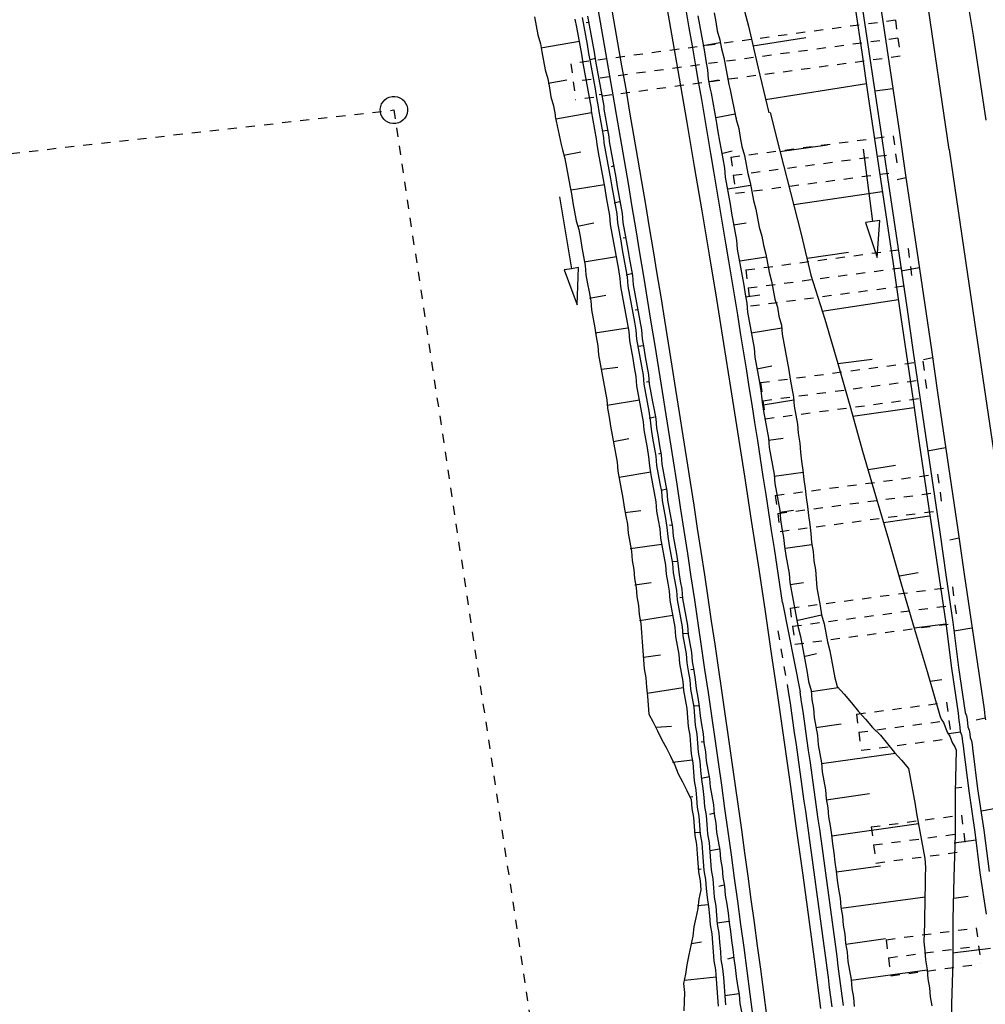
# Model space of a CAD drawing. Extents: x 447693 to 448165, y 439527 to 440695.
# Tile 63 of 88: x 447803 to 447856, y 440232 to 440287. Entities that reach past the tile are written whole.
import ezdxf

# ---------------------------------------------------------------- set-up
doc = ezdxf.new("R2010")
doc.units = 0
doc.header["$LTSCALE"] = 2
doc.header["$MEASUREMENT"] = 0
for name, pattern in [('ACAD_ISO03W100', [0.5, 0.25, -0.25]), ('ACAD_ISO05W100', [0.5, 0.25, -0.25]), ('AUSGEZOGEN', [0]), ('PUNKTX2', [0.5, 0.25, -0.25])]:
    doc.linetypes.add(name, pattern=pattern)
for name, color, linetype in [('DB-Gleisachse', 7, 'CONTINUOUS'), ('DB-GRABEN', 15, 'AUSGEZOGEN'), ('DB-HZV-Stützscheiben', 15, 'CONTINUOUS'), ('DB-Ingenieurbauwerke', 15, 'CONTINUOUS'), ('DB-Umverlegung_Wasserleitung', 15, 'CONTINUOUS'), ('DB-Wasserleitung_Bestand', 15, 'CONTINUOUS'), ('DB-Wegboeschungen', 15, 'CONTINUOUS'), ('DB-Wege', 15, 'CONTINUOUS')]:
    doc.layers.add(name, color=color, linetype=linetype)

msp = doc.modelspace()

# ---------------------------------------------------------------- linework, layer by layer
at = {"layer": 'DB-Gleisachse', "linetype": 'Continuous'}
for p, q in [((447855.098, 440287.971), (447855.492, 440285.652)), ((447855.492, 440285.652), (447855.836, 440283.327)), ((447855.836, 440283.327), (447856.18, 440281.002))]:
    msp.add_line(p, q, dxfattribs=at)
at = {"layer": 'DB-GRABEN', "linetype": 'Continuous'}
for p, q in [((447842.539, 440288.451), (447843.131, 440286.157)), ((447849.015, 440287.052), (447849.36, 440284.727)), ((447849.412, 440287.102), (447849.756, 440284.777)), ((447850.398, 440287.277), (447850.742, 440284.952)), ((447843.131, 440286.157), (447843.674, 440283.857)), ((447843.368, 440285.079), (447846.282, 440285.547)), ((447850.742, 440284.952), (447851.086, 440282.626)), ((447849.36, 440284.727), (447849.704, 440282.401)), ((447849.756, 440284.777), (447850.1, 440282.451)), ((447843.674, 440283.857), (447844.25, 440281.401)), ((447849.628, 440282.997), (447844.077, 440282.11)), ((447851.074, 440282.726), (447850.082, 440282.6)), ((447849.704, 440282.401), (447850.048, 440280.076)), ((447850.1, 440282.451), (447850.445, 440280.126)), ((447851.086, 440282.626), (447851.43, 440280.301)), ((447844.334, 440281.421), (447844.852, 440279.319)), ((447850.048, 440280.076), (447850.392, 440277.751)), ((447850.445, 440280.126), (447850.782, 440277.851)), ((447851.43, 440280.301), (447851.774, 440277.976)), ((447844.858, 440279.269), (447847.481, 440279.651)), ((447844.852, 440279.319), (447845.444, 440277.025)), ((447849.449, 440279.4), (447849.96, 440275.433)), ((447850.782, 440277.851), (447851.126, 440275.525)), ((447851.793, 440277.827), (447851.303, 440277.715)), ((447851.774, 440277.976), (447852.119, 440275.651)), ((447850.392, 440277.751), (447850.736, 440275.426)), ((447845.444, 440277.025), (447846.036, 440274.731)), ((447850.479, 440277.056), (447845.631, 440276.343)), ((447852.119, 440275.651), (447852.463, 440273.326)), ((447849.96, 440275.433), (447849.564, 440275.382)), ((447849.564, 440275.382), (447850.216, 440273.449)), ((447850.357, 440275.484), (447849.96, 440275.433)), ((447850.216, 440273.449), (447850.357, 440275.484)), ((447850.736, 440275.426), (447851.08, 440273.101)), ((447851.126, 440275.525), (447851.471, 440273.2)), ((447846.036, 440274.731), (447846.572, 440272.481)), ((447846.354, 440273.411), (447848.629, 440273.749)), ((447851.08, 440273.101), (447851.437, 440270.676)), ((447851.471, 440273.2), (447851.833, 440270.726)), ((447852.463, 440273.326), (447852.826, 440270.852)), ((447846.572, 440272.481), (447847.332, 440270.057)), ((447852.519, 440272.879), (447851.533, 440272.704)), ((447851.38, 440271.123), (447847.176, 440270.491)), ((447852.826, 440270.852), (447853.188, 440268.377)), ((447851.437, 440270.676), (447851.799, 440268.202)), ((447851.833, 440270.726), (447852.196, 440268.252)), ((447847.332, 440270.057), (447848.042, 440267.627)), ((447851.799, 440268.202), (447852.162, 440265.728)), ((447852.196, 440268.252), (447852.559, 440265.778)), ((447853.188, 440268.377), (447853.551, 440265.903)), ((447848.042, 440267.627), (447849.927, 440267.865)), ((447848.042, 440267.627), (447848.752, 440265.196)), ((447853.245, 440267.931), (447852.755, 440267.819)), ((447853.551, 440265.903), (447853.914, 440263.429)), ((447852.162, 440265.728), (447852.525, 440263.254)), ((447852.559, 440265.778), (447852.922, 440263.304)), ((447848.752, 440265.196), (447849.406, 440262.81)), ((447852.231, 440265.182), (447848.864, 440264.707)), ((447852.525, 440263.254), (447852.888, 440260.78)), ((447852.922, 440263.304), (447853.285, 440260.83)), ((447853.914, 440263.429), (447854.277, 440260.955)), ((447849.406, 440262.81), (447850.116, 440260.38)), ((447853.971, 440262.983), (447852.985, 440262.808)), ((447849.736, 440261.793), (447851.218, 440262.031)), ((447852.888, 440260.78), (447853.251, 440258.306)), ((447853.285, 440260.83), (447853.648, 440258.356)), ((447854.277, 440260.955), (447854.64, 440258.481)), ((447850.116, 440260.38), (447850.827, 440257.949)), ((447853.082, 440259.242), (447850.559, 440258.873)), ((447853.251, 440258.306), (447853.614, 440255.832)), ((447853.648, 440258.356), (447854.011, 440255.882)), ((447854.64, 440258.481), (447854.997, 440256.057)), ((447850.827, 440257.949), (447851.537, 440255.519)), ((447854.696, 440258.035), (447854.207, 440257.923)), ((447851.431, 440255.959), (447852.466, 440256.141)), ((447853.614, 440255.832), (447853.977, 440253.358)), ((447854.011, 440255.882), (447854.374, 440253.408)), ((447854.997, 440256.057), (447855.359, 440253.583)), ((447851.537, 440255.519), (447852.247, 440253.089)), ((447855.359, 440253.583), (447855.722, 440251.109)), ((447853.983, 440253.308), (447852.247, 440253.089)), ((447852.247, 440253.089), (447852.951, 440250.708)), ((447853.977, 440253.358), (447854.29, 440250.878)), ((447854.374, 440253.408), (447854.687, 440250.928)), ((447855.422, 440253.087), (447854.436, 440252.912)), ((447854.29, 440250.878), (447854.653, 440248.404)), ((447854.687, 440250.928), (447855.05, 440248.454)), ((447855.722, 440251.109), (447856.085, 440248.635)), ((447852.951, 440250.708), (447853.661, 440248.278)), ((447853.119, 440250.175), (447853.764, 440250.257)), ((447856.085, 440248.635), (447856.11, 440248.436)), ((447853.661, 440248.278), (447853.735, 440248.086)), ((447853.735, 440248.086), (447853.86, 440247.9)), ((447854.653, 440248.404), (447854.678, 440248.205)), ((447854.678, 440248.205), (447854.703, 440248.007)), ((447855.05, 440248.454), (447855.124, 440248.262)), ((447855.124, 440248.262), (447855.149, 440248.063)), ((447855.149, 440248.063), (447855.175, 440247.865)), ((447856.148, 440248.139), (447855.658, 440248.027)), ((447856.11, 440248.436), (447856.135, 440248.238)), ((447856.135, 440248.238), (447856.16, 440248.04)), ((447853.86, 440247.9), (447853.934, 440247.708)), ((447853.934, 440247.708), (447854.009, 440247.516)), ((447854.009, 440247.516), (447854.084, 440247.324)), ((447854.703, 440248.007), (447854.728, 440247.808)), ((447854.728, 440247.808), (447854.753, 440247.61)), ((447854.753, 440247.61), (447854.778, 440247.411)), ((447855.175, 440247.865), (447855.2, 440247.666)), ((447855.2, 440247.666), (447855.274, 440247.474)), ((447854.084, 440247.324), (447854.208, 440247.138)), ((447854.784, 440247.362), (447854.14, 440247.28)), ((447854.208, 440247.138), (447854.283, 440246.946)), ((447854.283, 440246.946), (447854.357, 440246.754)), ((447854.778, 440247.411), (447854.853, 440247.219)), ((447854.853, 440247.219), (447854.878, 440247.021)), ((447854.878, 440247.021), (447854.903, 440246.822)), ((447855.274, 440247.474), (447855.299, 440247.276)), ((447855.299, 440247.276), (447855.324, 440247.077)), ((447855.324, 440247.077), (447855.399, 440246.885)), ((447854.357, 440246.754), (447854.482, 440246.568)), ((447854.482, 440246.568), (447854.556, 440246.375)), ((447854.903, 440246.822), (447854.928, 440246.624)), ((447854.928, 440246.624), (447854.953, 440246.426)), ((447854.953, 440246.426), (447855.241, 440244.144)), ((447855.399, 440246.885), (447855.424, 440246.687)), ((447855.424, 440246.687), (447855.449, 440246.488)), ((447855.449, 440246.488), (447855.731, 440244.256)), ((447854.556, 440246.375), (447854.497, 440244.05)), ((447854.516, 440244.304), (447854.863, 440244.348)), ((447855.731, 440244.256), (447856.069, 440241.98)), ((447854.497, 440244.05), (447854.488, 440241.73)), ((447855.241, 440244.144), (447855.579, 440241.868)), ((447856.824, 440243.184), (447855.937, 440243.022)), ((447854.488, 440241.73), (447854.429, 440239.405)), ((447855.579, 440241.868), (447855.861, 440239.636)), ((447856.069, 440241.98), (447856.357, 440239.699)), ((447855.636, 440241.422), (447854.445, 440241.271)), ((447854.429, 440239.405), (447854.37, 440237.079)), ((447855.861, 440239.636), (447856.199, 440237.36)), ((447854.424, 440238.245), (447855.218, 440238.345)), ((447854.37, 440237.079), (447854.36, 440234.759)), ((447856.437, 440235.475), (447854.354, 440235.212)), ((447854.36, 440234.759), (447854.301, 440232.434)), ((447854.301, 440232.434), (447854.242, 440230.108))]:
    msp.add_line(p, q, dxfattribs=at)
at = {"layer": 'DB-HZV-Stützscheiben', "linetype": 'PUNKTX2'}
for p, q in [((447851.211, 440286.49), (447833.37, 440284.101)), ((447851.211, 440286.49), (447851.477, 440284.508)), ((447851.477, 440284.508), (447833.636, 440282.119)), ((447833.37, 440284.101), (447833.636, 440282.119)), ((447842.167, 440278.967), (447851.09, 440280.139)), ((447851.09, 440280.139), (447851.351, 440278.156)), ((447842.167, 440278.967), (447842.428, 440276.984)), ((447842.428, 440276.984), (447851.351, 440278.156)), ((447842.981, 440272.77), (447851.905, 440273.943)), ((447851.905, 440273.943), (447852.165, 440271.96)), ((447842.981, 440272.77), (447843.242, 440270.787)), ((447843.242, 440270.787), (447852.165, 440271.96)), ((447843.796, 440266.573), (447852.719, 440267.746)), ((447852.719, 440267.746), (447852.98, 440265.763)), ((447843.796, 440266.573), (447844.056, 440264.59)), ((447844.056, 440264.59), (447852.98, 440265.763)), ((447844.61, 440260.377), (447853.533, 440261.549)), ((447853.533, 440261.549), (447853.794, 440259.566)), ((447844.61, 440260.377), (447844.871, 440258.394)), ((447844.871, 440258.394), (447853.794, 440259.566)), ((447845.425, 440254.18), (447854.348, 440255.353)), ((447854.348, 440255.353), (447854.608, 440253.37)), ((447845.425, 440254.18), (447845.685, 440252.197)), ((447845.685, 440252.197), (447854.608, 440253.37)), ((447849.067, 440248.355), (447854.024, 440249.006)), ((447854.024, 440249.006), (447854.285, 440247.023)), ((447849.067, 440248.355), (447849.327, 440246.372)), ((447849.327, 440246.372), (447854.285, 440247.023)), ((447849.881, 440242.158), (447854.839, 440242.81)), ((447854.839, 440242.81), (447855.099, 440240.827)), ((447849.881, 440242.158), (447850.142, 440240.175)), ((447850.142, 440240.175), (447855.099, 440240.827)), ((447850.696, 440235.961), (447855.653, 440236.613)), ((447855.653, 440236.613), (447855.914, 440234.63)), ((447850.696, 440235.961), (447850.956, 440233.978)), ((447850.956, 440233.978), (447855.914, 440234.63))]:
    msp.add_line(p, q, dxfattribs=at)
at = {"layer": 'DB-HZV-Stützscheiben', "linetype": 'ACAD_ISO05W100'}
for p, q in [((447851.344, 440285.499), (447833.503, 440283.11)), ((447842.297, 440277.975), (447851.221, 440279.148)), ((447843.112, 440271.778), (447852.035, 440272.951)), ((447843.926, 440265.582), (447852.849, 440266.754)), ((447844.741, 440259.385), (447853.664, 440260.558)), ((447845.555, 440253.188), (447854.478, 440254.361)), ((447849.197, 440247.363), (447854.155, 440248.015)), ((447850.012, 440241.167), (447854.969, 440241.818)), ((447850.826, 440234.97), (447855.783, 440235.621))]:
    msp.add_line(p, q, dxfattribs=at)
at = {"layer": 'DB-Ingenieurbauwerke', "linetype": 'Continuous'}
for p, q in [((447854.167, 440279.394), (447852.788, 440288.719)), ((447854.167, 440279.394), (447855.568, 440269.895)), ((447855.568, 440269.896), (447856.988, 440260.248))]:
    msp.add_line(p, q, dxfattribs=at)
at = {"layer": 'DB-Umverlegung_Wasserleitung', "linetype": 'PUNKTX2'}
msp.add_line((447823.634, 440281.558), (447842.481, 440156.233), dxfattribs=at)
at = {"layer": 'DB-Umverlegung_Wasserleitung', "linetype": 'Continuous'}
msp.add_ellipse((447823.642, 440281.559), major_axis=(0.53, 0.53), ratio=1, start_param=4.061899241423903, end_param=10.34508454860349, dxfattribs=at)
at = {"layer": 'DB-Wasserleitung_Bestand', "linetype": 'ACAD_ISO03W100'}
msp.add_line((447783.716, 440277.027), (447823.642, 440281.559), dxfattribs=at)
at = {"layer": 'DB-Wegboeschungen', "linetype": 'Continuous'}
for p, q in [((447831.381, 440286.678), (447831.47, 440286.183)), ((447833.598, 440286.551), (447833.683, 440286.107)), ((447833.993, 440286.633), (447834.082, 440286.138)), ((447834.288, 440286.706), (447834.377, 440286.211)), ((447840.355, 440286.732), (447840.444, 440286.237)), ((447841.244, 440286.902), (447841.333, 440286.407)), ((447831.47, 440286.183), (447831.559, 440285.689)), ((447833.683, 440286.107), (447833.772, 440285.612)), ((447834.082, 440286.138), (447834.171, 440285.643)), ((447834.365, 440286.361), (447834.216, 440286.349)), ((447834.377, 440286.211), (447834.466, 440285.717)), ((447840.444, 440286.237), (447840.533, 440285.743)), ((447841.333, 440286.407), (447841.422, 440285.913)), ((447841.422, 440285.913), (447841.561, 440285.422)), ((447831.559, 440285.689), (447831.698, 440285.198)), ((447833.772, 440285.612), (447833.861, 440285.118)), ((447834.171, 440285.643), (447834.26, 440285.149)), ((447834.466, 440285.717), (447834.555, 440285.222)), ((447840.533, 440285.743), (447840.622, 440285.248)), ((447841.561, 440285.422), (447841.65, 440284.928)), ((447831.698, 440285.198), (447831.783, 440284.753)), ((447833.846, 440285.317), (447831.718, 440284.949)), ((447833.861, 440285.118), (447833.95, 440284.623)), ((447834.26, 440285.149), (447834.349, 440284.654)), ((447834.555, 440285.222), (447834.644, 440284.728)), ((447840.622, 440285.248), (447840.711, 440284.754)), ((447840.634, 440285.099), (447841.573, 440285.273)), ((447841.65, 440284.928), (447841.789, 440284.437)), ((447831.783, 440284.753), (447831.873, 440284.259)), ((447833.95, 440284.623), (447834.039, 440284.128)), ((447834.349, 440284.654), (447834.434, 440284.21)), ((447834.722, 440284.383), (447834.426, 440284.309)), ((447834.644, 440284.728), (447834.733, 440284.233)), ((447840.711, 440284.754), (447840.8, 440284.259)), ((447841.789, 440284.437), (447841.878, 440283.943)), ((447831.873, 440284.259), (447831.962, 440283.764)), ((447831.962, 440283.764), (447832.1, 440283.274)), ((447834.039, 440284.128), (447834.128, 440283.634)), ((447834.434, 440284.21), (447834.523, 440283.715)), ((447834.733, 440284.233), (447834.822, 440283.739)), ((447834.822, 440283.739), (447834.911, 440283.244)), ((447840.8, 440284.259), (447840.889, 440283.764)), ((447840.889, 440283.764), (447840.928, 440283.266)), ((447841.878, 440283.943), (447841.967, 440283.448)), ((447832.1, 440283.274), (447832.19, 440282.779)), ((447832.12, 440283.025), (447833.159, 440283.207)), ((447834.128, 440283.634), (447834.218, 440283.139)), ((447834.523, 440283.715), (447834.612, 440283.221)), ((447834.612, 440283.221), (447834.701, 440282.726)), ((447834.911, 440283.244), (447835.001, 440282.75)), ((447840.928, 440283.266), (447841.017, 440282.771)), ((447840.99, 440283.12), (447841.484, 440283.209)), ((447841.967, 440283.448), (447842.056, 440282.953)), ((447832.19, 440282.779), (447832.279, 440282.285)), ((447834.218, 440283.139), (447834.307, 440282.645)), ((447834.701, 440282.726), (447834.79, 440282.232)), ((447835.001, 440282.75), (447835.09, 440282.255)), ((447841.017, 440282.771), (447841.091, 440282.476)), ((447842.056, 440282.953), (447842.13, 440282.658)), ((447842.13, 440282.658), (447842.458, 440281.029)), ((447832.279, 440282.285), (447832.417, 440281.794)), ((447834.307, 440282.645), (447834.396, 440282.15)), ((447834.396, 440282.15), (447834.485, 440281.656)), ((447834.79, 440282.232), (447834.88, 440281.737)), ((447835.078, 440282.405), (447834.928, 440282.393)), ((447835.09, 440282.255), (447835.179, 440281.76)), ((447841.091, 440282.476), (447841.362, 440280.943)), ((447832.417, 440281.794), (447832.507, 440281.3)), ((447834.485, 440281.656), (447834.496, 440281.506)), ((447834.88, 440281.737), (447834.891, 440281.587)), ((447834.891, 440281.587), (447835.162, 440280.054)), ((447835.179, 440281.76), (447835.19, 440281.611)), ((447835.19, 440281.611), (447835.461, 440280.077)), ((447832.507, 440281.3), (447832.514, 440281.2)), ((447832.514, 440281.2), (447832.835, 440279.67)), ((447832.542, 440281.068), (447834.513, 440281.413)), ((447834.496, 440281.506), (447834.768, 440279.973)), ((447841.344, 440281.152), (447842.395, 440281.341)), ((447842.451, 440281.129), (447842.458, 440281.029)), ((447842.458, 440281.029), (447842.597, 440280.538)), ((447841.362, 440280.943), (447841.37, 440280.843)), ((447841.37, 440280.843), (447841.459, 440280.349)), ((447842.597, 440280.538), (447842.686, 440280.044)), ((447834.768, 440279.973), (447834.791, 440279.674)), ((447835.4, 440280.424), (447835.101, 440280.4)), ((447835.162, 440280.054), (447835.186, 440279.755)), ((447835.461, 440280.077), (447835.481, 440279.828)), ((447841.459, 440280.349), (447841.548, 440279.854)), ((447842.686, 440280.044), (447842.775, 440279.549)), ((447832.835, 440279.67), (447832.909, 440279.375)), ((447834.791, 440279.674), (447834.876, 440279.229)), ((447835.186, 440279.755), (447835.275, 440279.26)), ((447835.481, 440279.828), (447835.57, 440279.334)), ((447841.548, 440279.854), (447841.637, 440279.36)), ((447842.775, 440279.549), (447842.914, 440279.059)), ((447832.909, 440279.375), (447833.048, 440278.885)), ((447832.982, 440279.08), (447833.921, 440279.254)), ((447833.048, 440278.885), (447833.137, 440278.39)), ((447834.876, 440279.229), (447834.965, 440278.734)), ((447835.275, 440279.26), (447835.364, 440278.766)), ((447835.57, 440279.334), (447835.659, 440278.839)), ((447841.637, 440279.36), (447841.726, 440278.865)), ((447841.652, 440279.16), (447842.243, 440279.307)), ((447841.726, 440278.865), (447841.815, 440278.37)), ((447842.914, 440279.059), (447843.003, 440278.564)), ((447833.137, 440278.39), (447833.226, 440277.895)), ((447834.965, 440278.734), (447835.054, 440278.24)), ((447835.364, 440278.766), (447835.453, 440278.271)), ((447835.736, 440278.494), (447835.591, 440278.433)), ((447835.659, 440278.839), (447835.748, 440278.345)), ((447835.748, 440278.345), (447835.837, 440277.85)), ((447841.815, 440278.37), (447841.854, 440277.872)), ((447843.003, 440278.564), (447843.092, 440278.07)), ((447833.226, 440277.895), (447833.315, 440277.401)), ((447835.054, 440278.24), (447835.143, 440277.745)), ((447835.453, 440278.271), (447835.542, 440277.777)), ((447835.837, 440277.85), (447835.926, 440277.356)), ((447841.854, 440277.872), (447841.943, 440277.377)), ((447843.092, 440278.07), (447843.231, 440277.579)), ((447833.315, 440277.401), (447833.4, 440276.956)), ((447835.217, 440277.45), (447833.384, 440277.156)), ((447835.143, 440277.745), (447835.232, 440277.251)), ((447835.232, 440277.251), (447835.321, 440276.756)), ((447835.542, 440277.777), (447835.627, 440277.332)), ((447835.627, 440277.332), (447835.716, 440276.838)), ((447835.926, 440277.356), (447836.015, 440276.861)), ((447841.943, 440277.377), (447842.032, 440276.883)), ((447842.005, 440277.232), (447843.243, 440277.43)), ((447843.231, 440277.579), (447843.32, 440277.085)), ((447832.75, 440276.777), (447833.4, 440272.83)), ((447833.4, 440276.956), (447833.489, 440276.462)), ((447835.321, 440276.756), (447835.411, 440276.262)), ((447835.716, 440276.838), (447835.805, 440276.343)), ((447836.015, 440276.861), (447836.104, 440276.366)), ((447842.032, 440276.883), (447842.121, 440276.388)), ((447843.32, 440277.085), (447843.409, 440276.59)), ((447833.489, 440276.462), (447833.578, 440275.967)), ((447835.411, 440276.262), (447835.5, 440275.767)), ((447836.043, 440276.512), (447835.748, 440276.439)), ((447835.805, 440276.343), (447835.894, 440275.848)), ((447836.104, 440276.366), (447836.194, 440275.872)), ((447842.121, 440276.388), (447842.21, 440275.894)), ((447843.409, 440276.59), (447843.548, 440276.099)), ((447833.578, 440275.967), (447833.667, 440275.473)), ((447835.5, 440275.767), (447835.539, 440275.269)), ((447835.894, 440275.848), (447835.934, 440275.35)), ((447836.194, 440275.872), (447836.233, 440275.373)), ((447842.21, 440275.894), (447842.299, 440275.399)), ((447843.548, 440276.099), (447843.637, 440275.605)), ((447833.667, 440275.473), (447833.806, 440274.982)), ((447833.74, 440275.177), (447834.63, 440275.348)), ((447835.539, 440275.269), (447835.628, 440274.774)), ((447835.934, 440275.35), (447836.023, 440274.855)), ((447836.233, 440275.373), (447836.322, 440274.879)), ((447842.299, 440275.399), (447842.388, 440274.905)), ((447842.311, 440275.25), (447843.005, 440275.355)), ((447843.637, 440275.605), (447843.726, 440275.11)), ((447843.726, 440275.11), (447843.865, 440274.62)), ((447833.806, 440274.982), (447833.895, 440274.487)), ((447835.628, 440274.774), (447835.717, 440274.28)), ((447836.023, 440274.855), (447836.112, 440274.361)), ((447836.399, 440274.534), (447836.25, 440274.522)), ((447836.322, 440274.879), (447836.411, 440274.384)), ((447842.388, 440274.905), (447842.477, 440274.41)), ((447843.865, 440274.62), (447843.954, 440274.125)), ((447833.895, 440274.487), (447833.984, 440273.993)), ((447833.984, 440273.993), (447834.073, 440273.498)), ((447835.717, 440274.28), (447835.806, 440273.785)), ((447836.112, 440274.361), (447836.201, 440273.866)), ((447836.411, 440274.384), (447836.5, 440273.89)), ((447842.477, 440274.41), (447842.517, 440273.912)), ((447843.954, 440274.125), (447844.093, 440273.635)), ((447834.073, 440273.498), (447834.162, 440273.004)), ((447835.879, 440273.49), (447834.097, 440273.199)), ((447835.806, 440273.785), (447835.895, 440273.291)), ((447836.201, 440273.866), (447836.29, 440273.372)), ((447836.5, 440273.89), (447836.585, 440273.445)), ((447842.517, 440273.912), (447842.606, 440273.417)), ((447842.667, 440273.272), (447844.105, 440273.485)), ((447844.093, 440273.635), (447844.182, 440273.14)), ((447834.162, 440273.004), (447834.201, 440272.505)), ((447835.895, 440273.291), (447835.984, 440272.796)), ((447836.29, 440273.372), (447836.379, 440272.877)), ((447836.585, 440273.445), (447836.674, 440272.951)), ((447836.674, 440272.951), (447836.763, 440272.456)), ((447842.606, 440273.417), (447842.695, 440272.923)), ((447842.695, 440272.923), (447842.784, 440272.428)), ((447844.182, 440273.14), (447844.271, 440272.645)), ((447833.4, 440272.83), (447833.005, 440272.765)), ((447833.005, 440272.765), (447833.725, 440270.856)), ((447833.794, 440272.895), (447833.4, 440272.83)), ((447833.725, 440270.856), (447833.794, 440272.895)), ((447834.201, 440272.505), (447834.29, 440272.011)), ((447835.984, 440272.796), (447836.073, 440272.302)), ((447836.379, 440272.877), (447836.468, 440272.383)), ((447836.705, 440272.552), (447836.41, 440272.478)), ((447836.468, 440272.383), (447836.507, 440271.884)), ((447836.763, 440272.456), (447836.802, 440271.958)), ((447842.784, 440272.428), (447842.873, 440271.934)), ((447844.271, 440272.645), (447844.41, 440272.155)), ((447834.29, 440272.011), (447834.376, 440271.566)), ((447836.073, 440272.302), (447836.108, 440271.853)), ((447836.108, 440271.853), (447836.197, 440271.358)), ((447836.507, 440271.884), (447836.596, 440271.39)), ((447836.802, 440271.958), (447836.891, 440271.463)), ((447842.873, 440271.934), (447842.962, 440271.439)), ((447844.41, 440272.155), (447844.499, 440271.66)), ((447834.376, 440271.566), (447834.465, 440271.072)), ((447834.403, 440271.217), (447835.292, 440271.387)), ((447836.197, 440271.358), (447836.287, 440270.864)), ((447836.596, 440271.39), (447836.685, 440270.895)), ((447836.891, 440271.463), (447836.98, 440270.969)), ((447842.962, 440271.439), (447843.051, 440270.945)), ((447842.974, 440271.29), (447843.767, 440271.402)), ((447844.499, 440271.66), (447844.588, 440271.166)), ((447834.465, 440271.072), (447834.504, 440270.573)), ((447836.287, 440270.864), (447836.376, 440270.369)), ((447836.685, 440270.895), (447836.774, 440270.401)), ((447836.98, 440270.969), (447837.069, 440270.474)), ((447843.051, 440270.945), (447843.09, 440270.446)), ((447844.588, 440271.166), (447844.723, 440270.725)), ((447834.504, 440270.573), (447834.593, 440270.079)), ((447836.376, 440270.369), (447836.465, 440269.875)), ((447836.774, 440270.401), (447836.863, 440269.906)), ((447837.062, 440270.574), (447836.912, 440270.562)), ((447837.069, 440270.474), (447837.159, 440269.979)), ((447843.09, 440270.446), (447843.179, 440269.952)), ((447844.723, 440270.725), (447844.812, 440270.23)), ((447844.812, 440270.23), (447844.951, 440269.74)), ((447834.593, 440270.079), (447834.682, 440269.584)), ((447836.465, 440269.875), (447836.554, 440269.38)), ((447836.863, 440269.906), (447836.949, 440269.461)), ((447837.159, 440269.979), (447837.248, 440269.485)), ((447843.179, 440269.952), (447843.268, 440269.457)), ((447844.951, 440269.74), (447844.991, 440269.241)), ((447834.682, 440269.584), (447834.771, 440269.09)), ((447836.488, 440269.576), (447834.705, 440269.285)), ((447836.554, 440269.38), (447836.593, 440268.882)), ((447836.949, 440269.461), (447836.988, 440268.963)), ((447837.248, 440269.485), (447837.287, 440268.986)), ((447843.268, 440269.457), (447843.357, 440268.962)), ((447843.28, 440269.307), (447844.963, 440269.59)), ((447844.991, 440269.241), (447845.08, 440268.747)), ((447834.771, 440269.09), (447834.86, 440268.595)), ((447834.86, 440268.595), (447834.899, 440268.097)), ((447836.593, 440268.882), (447836.682, 440268.387)), ((447836.988, 440268.963), (447837.077, 440268.468)), ((447837.368, 440268.592), (447837.069, 440268.568)), ((447837.287, 440268.986), (447837.376, 440268.492)), ((447843.357, 440268.962), (447843.446, 440268.468)), ((447845.08, 440268.747), (447845.169, 440268.252)), ((447834.899, 440268.097), (447834.988, 440267.602)), ((447836.682, 440268.387), (447836.771, 440267.893)), ((447837.077, 440268.468), (447837.166, 440267.974)), ((447837.376, 440268.492), (447837.465, 440267.997)), ((447843.446, 440268.468), (447843.486, 440267.969)), ((447845.169, 440268.252), (447845.258, 440267.758)), ((447834.988, 440267.602), (447835.077, 440267.107)), ((447836.771, 440267.893), (447836.86, 440267.398)), ((447837.166, 440267.974), (447837.255, 440267.479)), ((447837.465, 440267.997), (447837.554, 440267.503)), ((447837.554, 440267.503), (447837.643, 440267.008)), ((447843.486, 440267.969), (447843.575, 440267.475)), ((447845.258, 440267.758), (447845.347, 440267.263)), ((447835.062, 440267.307), (447835.955, 440267.427)), ((447835.077, 440267.107), (447835.166, 440266.613)), ((447836.86, 440267.398), (447836.949, 440266.904)), ((447837.255, 440267.479), (447837.344, 440266.985)), ((447837.344, 440266.985), (447837.383, 440266.486)), ((447837.643, 440267.008), (447837.682, 440266.51)), ((447843.575, 440267.475), (447843.664, 440266.98)), ((447843.586, 440267.325), (447844.426, 440267.492)), ((447843.664, 440266.98), (447843.753, 440266.486)), ((447845.347, 440267.263), (447845.436, 440266.769)), ((447835.166, 440266.613), (447835.255, 440266.118)), ((447836.949, 440266.904), (447836.988, 440266.405)), ((447837.383, 440266.486), (447837.472, 440265.992)), ((447837.674, 440266.61), (447837.525, 440266.598)), ((447837.682, 440266.51), (447837.771, 440266.015)), ((447843.753, 440266.486), (447843.842, 440265.991)), ((447845.436, 440266.769), (447845.525, 440266.274)), ((447835.255, 440266.118), (447835.345, 440265.624)), ((447836.988, 440266.405), (447837.077, 440265.911)), ((447837.077, 440265.911), (447837.166, 440265.416)), ((447837.472, 440265.992), (447837.561, 440265.497)), ((447837.771, 440266.015), (447837.86, 440265.521)), ((447843.842, 440265.991), (447843.881, 440265.493)), ((447845.525, 440266.274), (447845.614, 440265.78)), ((447835.345, 440265.624), (447835.38, 440265.175)), ((447837.151, 440265.615), (447835.368, 440265.325)), ((447837.166, 440265.416), (447837.255, 440264.922)), ((447837.561, 440265.497), (447837.65, 440265.003)), ((447837.86, 440265.521), (447837.945, 440265.076)), ((447843.881, 440265.493), (447843.97, 440264.998)), ((447843.943, 440265.347), (447845.626, 440265.63)), ((447845.614, 440265.78), (447845.653, 440265.281)), ((447835.38, 440265.175), (447835.469, 440264.681)), ((447837.255, 440264.922), (447837.345, 440264.427)), ((447837.65, 440265.003), (447837.739, 440264.508)), ((447837.945, 440265.076), (447838.035, 440264.582)), ((447843.97, 440264.998), (447844.059, 440264.504)), ((447845.653, 440265.281), (447845.742, 440264.787)), ((447835.469, 440264.681), (447835.558, 440264.186)), ((447837.345, 440264.427), (447837.38, 440263.978)), ((447837.977, 440264.677), (447837.682, 440264.604)), ((447837.739, 440264.508), (447837.779, 440264.01)), ((447838.035, 440264.582), (447838.074, 440264.083)), ((447844.059, 440264.504), (447844.148, 440264.009)), ((447845.742, 440264.787), (447845.831, 440264.292)), ((447845.831, 440264.292), (447845.87, 440263.794)), ((447835.558, 440264.186), (447835.647, 440263.692)), ((447837.38, 440263.978), (447837.469, 440263.484)), ((447837.779, 440264.01), (447837.868, 440263.515)), ((447838.074, 440264.083), (447838.163, 440263.589)), ((447844.148, 440264.009), (447844.237, 440263.515)), ((447845.87, 440263.794), (447845.963, 440263.249)), ((447835.647, 440263.692), (447835.736, 440263.197)), ((447835.724, 440263.347), (447836.564, 440263.513)), ((447835.736, 440263.197), (447835.825, 440262.703)), ((447837.469, 440263.484), (447837.558, 440262.989)), ((447837.868, 440263.515), (447837.957, 440263.021)), ((447838.163, 440263.589), (447838.252, 440263.094)), ((447844.237, 440263.515), (447844.277, 440263.016)), ((447844.245, 440263.415), (447845.039, 440263.528)), ((447845.963, 440263.249), (447846.003, 440262.751)), ((447835.825, 440262.703), (447835.914, 440262.208)), ((447837.558, 440262.989), (447837.647, 440262.495)), ((447837.957, 440263.021), (447838.046, 440262.526)), ((447838.333, 440262.699), (447838.187, 440262.638)), ((447838.252, 440263.094), (447838.341, 440262.599)), ((447844.277, 440263.016), (447844.366, 440262.522)), ((447846.003, 440262.751), (447846.042, 440262.252)), ((447835.914, 440262.208), (447835.953, 440261.71)), ((447837.647, 440262.495), (447837.686, 440261.996)), ((447838.046, 440262.526), (447838.085, 440262.028)), ((447838.341, 440262.599), (447838.38, 440262.101)), ((447838.38, 440262.101), (447838.469, 440261.606)), ((447844.366, 440262.522), (447844.455, 440262.027)), ((447846.042, 440262.252), (447846.131, 440261.758)), ((447835.953, 440261.71), (447836.042, 440261.215)), ((447837.763, 440261.651), (447836.031, 440261.365)), ((447837.686, 440261.996), (447837.775, 440261.502)), ((447838.085, 440262.028), (447838.174, 440261.533)), ((447838.469, 440261.606), (447838.558, 440261.112)), ((447844.455, 440262.027), (447844.544, 440261.533)), ((447844.552, 440261.433), (447846.139, 440261.658)), ((447846.131, 440261.758), (447846.17, 440261.259)), ((447836.042, 440261.215), (447836.131, 440260.72)), ((447837.775, 440261.502), (447837.864, 440261.007)), ((447837.864, 440261.007), (447837.953, 440260.513)), ((447838.174, 440261.533), (447838.263, 440261.039)), ((447838.263, 440261.039), (447838.348, 440260.594)), ((447838.558, 440261.112), (447838.647, 440260.617)), ((447844.544, 440261.533), (447844.583, 440261.034)), ((447844.583, 440261.034), (447844.672, 440260.54)), ((447846.17, 440261.259), (447846.259, 440260.765)), ((447836.131, 440260.72), (447836.22, 440260.226)), ((447837.953, 440260.513), (447838.042, 440260.018)), ((447838.639, 440260.717), (447838.344, 440260.644)), ((447838.348, 440260.594), (447838.387, 440260.095)), ((447838.647, 440260.617), (447838.686, 440260.119)), ((447844.672, 440260.54), (447844.761, 440260.045)), ((447846.259, 440260.765), (447846.298, 440260.266)), ((447836.22, 440260.226), (447836.31, 440259.731)), ((447838.042, 440260.018), (447838.082, 440259.52)), ((447838.387, 440260.095), (447838.476, 440259.601)), ((447838.686, 440260.119), (447838.776, 440259.624)), ((447844.761, 440260.045), (447844.85, 440259.551)), ((447846.298, 440260.266), (447846.387, 440259.772)), ((447836.31, 440259.731), (447836.399, 440259.237)), ((447836.333, 440259.432), (447837.226, 440259.553)), ((447838.082, 440259.52), (447838.171, 440259.025)), ((447838.476, 440259.601), (447838.566, 440259.106)), ((447838.776, 440259.624), (447838.865, 440259.13)), ((447844.85, 440259.551), (447844.889, 440259.052)), ((447844.858, 440259.451), (447845.602, 440259.559)), ((447846.387, 440259.772), (447846.427, 440259.273)), ((447836.399, 440259.237), (447836.484, 440258.792)), ((447838.171, 440259.025), (447838.26, 440258.531)), ((447838.566, 440259.106), (447838.655, 440258.612)), ((447838.865, 440259.13), (447838.954, 440258.635)), ((447844.889, 440259.052), (447844.978, 440258.558)), ((447846.427, 440259.273), (447846.516, 440258.779)), ((447836.484, 440258.792), (447836.523, 440258.294)), ((447838.26, 440258.531), (447838.299, 440258.032)), ((447838.655, 440258.612), (447838.694, 440258.113)), ((447838.946, 440258.735), (447838.796, 440258.723)), ((447838.954, 440258.635), (447838.993, 440258.137)), ((447844.978, 440258.558), (447845.067, 440258.063)), ((447846.516, 440258.779), (447846.555, 440258.28)), ((447836.523, 440258.294), (447836.612, 440257.799)), ((447836.612, 440257.799), (447836.701, 440257.305)), ((447838.299, 440258.032), (447838.388, 440257.538)), ((447838.694, 440258.113), (447838.783, 440257.619)), ((447838.993, 440258.137), (447839.082, 440257.642)), ((447845.067, 440258.063), (447845.107, 440257.565)), ((447846.555, 440258.28), (447846.594, 440257.782)), ((447846.594, 440257.782), (447846.683, 440257.287)), ((447838.376, 440257.687), (447836.639, 440257.45)), ((447836.701, 440257.305), (447836.74, 440256.806)), ((447838.388, 440257.538), (447838.477, 440257.043)), ((447838.783, 440257.619), (447838.872, 440257.124)), ((447839.082, 440257.642), (447839.171, 440257.148)), ((447845.107, 440257.565), (447845.196, 440257.07)), ((447845.164, 440257.469), (447846.602, 440257.682)), ((447846.683, 440257.287), (447846.722, 440256.789)), ((447836.74, 440256.806), (447836.829, 440256.312)), ((447838.477, 440257.043), (447838.566, 440256.549)), ((447838.872, 440257.124), (447838.961, 440256.63)), ((447839.202, 440256.749), (447838.953, 440256.729)), ((447839.171, 440257.148), (447839.26, 440256.653)), ((447845.196, 440257.07), (447845.285, 440256.575)), ((447846.722, 440256.789), (447846.811, 440256.294)), ((447836.829, 440256.312), (447836.869, 440255.813)), ((447838.566, 440256.549), (447838.605, 440256.05)), ((447838.961, 440256.63), (447839, 440256.131)), ((447839.26, 440256.653), (447839.299, 440256.155)), ((447839.299, 440256.155), (447839.388, 440255.66)), ((447845.285, 440256.575), (447845.374, 440256.081)), ((447846.811, 440256.294), (447846.851, 440255.796)), ((447836.869, 440255.813), (447836.958, 440255.319)), ((447838.605, 440256.05), (447838.694, 440255.555)), ((447839, 440256.131), (447839.089, 440255.637)), ((447839.089, 440255.637), (447839.178, 440255.142)), ((447839.388, 440255.66), (447839.473, 440255.216)), ((447845.374, 440256.081), (447845.413, 440255.582)), ((447846.851, 440255.796), (447846.89, 440255.297)), ((447836.896, 440255.464), (447837.789, 440255.585)), ((447836.958, 440255.319), (447836.997, 440254.82)), ((447838.694, 440255.555), (447838.779, 440255.111)), ((447838.779, 440255.111), (447838.819, 440254.612)), ((447839.178, 440255.142), (447839.217, 440254.644)), ((447839.473, 440255.216), (447839.513, 440254.717)), ((447845.413, 440255.582), (447845.502, 440255.088)), ((447845.421, 440255.483), (447846.165, 440255.591)), ((447845.502, 440255.088), (447845.591, 440254.593)), ((447846.89, 440255.297), (447846.979, 440254.803)), ((447836.997, 440254.82), (447837.086, 440254.326)), ((447838.819, 440254.612), (447838.908, 440254.118)), ((447839.217, 440254.644), (447839.307, 440254.149)), ((447839.509, 440254.767), (447839.359, 440254.755)), ((447839.513, 440254.717), (447839.602, 440254.223)), ((447845.591, 440254.593), (447845.68, 440254.099)), ((447846.979, 440254.803), (447847.068, 440254.308)), ((447837.086, 440254.326), (447837.125, 440253.827)), ((447838.908, 440254.118), (447838.997, 440253.623)), ((447839.307, 440254.149), (447839.396, 440253.655)), ((447839.602, 440254.223), (447839.691, 440253.728)), ((447845.68, 440254.099), (447845.769, 440253.604)), ((447847.068, 440254.308), (447847.157, 440253.814)), ((447837.125, 440253.827), (447837.214, 440253.333)), ((447838.985, 440253.773), (447837.153, 440253.478)), ((447838.997, 440253.623), (447839.086, 440253.129)), ((447839.396, 440253.655), (447839.485, 440253.16)), ((447839.691, 440253.728), (447839.78, 440253.233)), ((447845.769, 440253.604), (447845.858, 440253.11)), ((447845.777, 440253.505), (447847.157, 440253.814)), ((447847.157, 440253.814), (447847.296, 440253.323)), ((447837.214, 440253.333), (447837.253, 440252.834)), ((447839.086, 440253.129), (447839.125, 440252.63)), ((447839.485, 440253.16), (447839.524, 440252.662)), ((447839.78, 440253.233), (447839.819, 440252.735)), ((447845.858, 440253.11), (447845.997, 440252.619)), ((447847.296, 440253.323), (447847.385, 440252.829)), ((447837.253, 440252.834), (447837.293, 440252.336)), ((447839.125, 440252.63), (447839.214, 440252.136)), ((447839.815, 440252.785), (447839.516, 440252.761)), ((447839.524, 440252.662), (447839.613, 440252.167)), ((447839.819, 440252.735), (447839.908, 440252.24)), ((447845.997, 440252.619), (447846.086, 440252.125)), ((447847.385, 440252.829), (447847.474, 440252.334)), ((447837.293, 440252.336), (447837.332, 440251.837)), ((447837.332, 440251.837), (447837.371, 440251.339)), ((447839.214, 440252.136), (447839.303, 440251.641)), ((447839.613, 440252.167), (447839.702, 440251.673)), ((447839.908, 440252.24), (447839.997, 440251.746)), ((447846.086, 440252.125), (447846.175, 440251.63)), ((447847.474, 440252.334), (447847.613, 440251.843)), ((447847.613, 440251.843), (447847.702, 440251.349)), ((447837.359, 440251.488), (447838.302, 440251.613)), ((447837.371, 440251.339), (447837.41, 440250.84)), ((447839.303, 440251.641), (447839.342, 440251.143)), ((447839.702, 440251.673), (447839.741, 440251.174)), ((447839.997, 440251.746), (447840.036, 440251.247)), ((447846.175, 440251.63), (447846.264, 440251.135)), ((447846.183, 440251.53), (447846.873, 440251.685)), ((447847.702, 440251.349), (447847.791, 440250.854)), ((447837.41, 440250.84), (447837.499, 440250.346)), ((447839.342, 440251.143), (447839.431, 440250.648)), ((447839.741, 440251.174), (447839.826, 440250.729)), ((447839.826, 440250.729), (447839.915, 440250.235)), ((447840.121, 440250.803), (447839.972, 440250.791)), ((447840.036, 440251.247), (447840.125, 440250.753)), ((447840.125, 440250.753), (447840.214, 440250.258)), ((447846.264, 440251.135), (447846.353, 440250.641)), ((447847.791, 440250.854), (447847.88, 440250.36)), ((447837.499, 440250.346), (447837.538, 440249.847)), ((447839.431, 440250.648), (447839.52, 440250.154)), ((447839.915, 440250.235), (447839.955, 440249.736)), ((447840.214, 440250.258), (447840.254, 440249.76)), ((447846.353, 440250.641), (447846.442, 440250.146)), ((447847.88, 440250.36), (447848.019, 440249.869)), ((447837.538, 440249.847), (447837.578, 440249.349)), ((447839.548, 440249.805), (447837.566, 440249.498)), ((447839.52, 440250.154), (447839.56, 440249.655)), ((447839.56, 440249.655), (447839.649, 440249.161)), ((447839.955, 440249.736), (447840.044, 440249.242)), ((447840.254, 440249.76), (447840.343, 440249.265)), ((447846.442, 440250.146), (447846.581, 440249.656)), ((447846.581, 440249.656), (447846.62, 440249.157)), ((447846.585, 440249.606), (447848.073, 440249.823)), ((447848.019, 440249.869), (447848.403, 440249.448)), ((447837.578, 440249.349), (447837.617, 440248.85)), ((447839.649, 440249.161), (447839.738, 440248.666)), ((447840.044, 440249.242), (447840.133, 440248.747)), ((447840.343, 440249.265), (447840.432, 440248.771)), ((447846.62, 440249.157), (447846.71, 440248.663)), ((447848.403, 440249.448), (447848.791, 440248.977)), ((447837.617, 440248.85), (447837.656, 440248.352)), ((447839.738, 440248.666), (447839.777, 440248.168)), ((447840.428, 440248.821), (447840.129, 440248.797)), ((447840.133, 440248.747), (447840.172, 440248.249)), ((447840.432, 440248.771), (447840.471, 440248.272)), ((447846.71, 440248.663), (447846.749, 440248.164)), ((447848.791, 440248.977), (447849.179, 440248.506)), ((447837.656, 440248.352), (447837.891, 440247.919)), ((447839.777, 440248.168), (447839.816, 440247.669)), ((447840.172, 440248.249), (447840.211, 440247.75)), ((447840.471, 440248.272), (447840.56, 440247.778)), ((447846.749, 440248.164), (447846.838, 440247.67)), ((447849.179, 440248.506), (447849.564, 440248.085)), ((447849.564, 440248.085), (447849.952, 440247.614)), ((447837.891, 440247.919), (447838.129, 440247.436)), ((447838.064, 440247.632), (447838.911, 440247.698)), ((447839.816, 440247.669), (447839.905, 440247.175)), ((447840.211, 440247.75), (447840.3, 440247.256)), ((447840.56, 440247.778), (447840.649, 440247.283)), ((447846.838, 440247.67), (447846.927, 440247.175)), ((447846.842, 440247.62), (447848.23, 440247.829)), ((447849.952, 440247.614), (447850.386, 440247.197)), ((447838.129, 440247.436), (447838.368, 440246.953)), ((447838.368, 440246.953), (447838.603, 440246.52)), ((447839.905, 440247.175), (447839.944, 440246.676)), ((447840.3, 440247.256), (447840.339, 440246.757)), ((447840.649, 440247.283), (447840.688, 440246.785)), ((447846.927, 440247.175), (447846.966, 440246.677)), ((447850.386, 440247.197), (447850.774, 440246.726)), ((447838.603, 440246.52), (447838.841, 440246.038)), ((447839.944, 440246.676), (447839.984, 440246.178)), ((447840.339, 440246.757), (447840.379, 440246.259)), ((447840.684, 440246.835), (447840.535, 440246.823)), ((447840.688, 440246.785), (447840.777, 440246.29)), ((447846.966, 440246.677), (447847.055, 440246.182)), ((447850.774, 440246.726), (447851.162, 440246.255)), ((447838.841, 440246.038), (447839.08, 440245.555)), ((447839.984, 440246.178), (447840.073, 440245.683)), ((447840.379, 440246.259), (447840.468, 440245.764)), ((447840.777, 440246.29), (447840.817, 440245.792)), ((447847.055, 440246.182), (447847.144, 440245.688)), ((447847.148, 440245.638), (447851.216, 440246.209)), ((447851.162, 440246.255), (447851.546, 440245.833)), ((447840.061, 440245.833), (447838.968, 440245.697)), ((447839.08, 440245.555), (447839.268, 440245.068)), ((447840.073, 440245.683), (447840.112, 440245.185)), ((447840.468, 440245.764), (447840.507, 440245.266)), ((447840.817, 440245.792), (447840.906, 440245.297)), ((447847.144, 440245.688), (447847.183, 440245.189)), ((447851.546, 440245.833), (447851.934, 440245.362)), ((447851.934, 440245.362), (447852.023, 440244.868)), ((447839.268, 440245.068), (447839.503, 440244.635)), ((447840.112, 440245.185), (447840.151, 440244.686)), ((447840.507, 440245.266), (447840.546, 440244.767)), ((447840.987, 440244.902), (447840.542, 440244.817)), ((447840.906, 440245.297), (447840.995, 440244.803)), ((447840.995, 440244.803), (447841.03, 440244.354)), ((447847.183, 440245.189), (447847.272, 440244.695)), ((447852.023, 440244.868), (447852.113, 440244.373)), ((447839.503, 440244.635), (447839.742, 440244.153)), ((447840.151, 440244.686), (447840.24, 440244.192)), ((447840.546, 440244.767), (447840.635, 440244.273)), ((447840.635, 440244.273), (447840.674, 440243.774)), ((447841.03, 440244.354), (447841.119, 440243.86)), ((447847.272, 440244.695), (447847.362, 440244.2)), ((447852.113, 440244.373), (447852.202, 440243.879)), ((447839.742, 440244.153), (447839.98, 440243.67)), ((447839.919, 440243.815), (447840.068, 440243.827)), ((447840.24, 440244.192), (447840.276, 440243.743)), ((447840.276, 440243.743), (447840.315, 440243.245)), ((447840.674, 440243.774), (447840.713, 440243.276)), ((447841.119, 440243.86), (447841.208, 440243.365)), ((447847.362, 440244.2), (447847.401, 440243.702)), ((447847.401, 440243.702), (447847.49, 440243.207)), ((447847.405, 440243.652), (447849.785, 440243.99)), ((447852.202, 440243.879), (447852.291, 440243.384)), ((447839.98, 440243.67), (447840.02, 440243.171)), ((447840.02, 440243.171), (447840.109, 440242.677)), ((447840.315, 440243.245), (447840.404, 440242.75)), ((447840.713, 440243.276), (447840.803, 440242.781)), ((447841.208, 440243.365), (447841.247, 440242.867)), ((447847.49, 440243.207), (447847.529, 440242.709)), ((447852.291, 440243.384), (447852.38, 440242.89)), ((447840.109, 440242.677), (447840.148, 440242.178)), ((447840.404, 440242.75), (447840.443, 440242.252)), ((447840.803, 440242.781), (447840.842, 440242.283)), ((447841.243, 440242.916), (447840.998, 440242.847)), ((447841.247, 440242.867), (447841.336, 440242.372)), ((447847.529, 440242.709), (447847.618, 440242.214)), ((447852.38, 440242.89), (447852.469, 440242.395)), ((447840.148, 440242.178), (447840.187, 440241.68)), ((447840.443, 440242.252), (447840.482, 440241.753)), ((447840.842, 440242.283), (447840.881, 440241.785)), ((447841.336, 440242.372), (447841.376, 440241.874)), ((447847.618, 440242.214), (447847.707, 440241.72)), ((447847.711, 440241.67), (447852.473, 440242.345)), ((447852.469, 440242.395), (447852.558, 440241.901)), ((447840.474, 440241.853), (447840.175, 440241.829)), ((447840.187, 440241.68), (447840.276, 440241.185)), ((447840.482, 440241.753), (447840.571, 440241.259)), ((447840.881, 440241.785), (447840.97, 440241.29)), ((447841.376, 440241.874), (447841.465, 440241.379)), ((447847.707, 440241.72), (447847.746, 440241.221)), ((447852.558, 440241.901), (447852.647, 440241.406)), ((447840.276, 440241.185), (447840.315, 440240.687)), ((447840.571, 440241.259), (447840.61, 440240.76)), ((447840.97, 440241.29), (447841.009, 440240.792)), ((447841.465, 440241.379), (447841.554, 440240.885)), ((447847.746, 440241.221), (447847.835, 440240.727)), ((447852.647, 440241.406), (447852.736, 440240.912)), ((447840.315, 440240.687), (447840.355, 440240.188)), ((447840.61, 440240.76), (447840.65, 440240.262)), ((447841.55, 440240.934), (447841.005, 440240.841)), ((447841.009, 440240.792), (447841.048, 440240.293)), ((447841.554, 440240.885), (447841.593, 440240.386)), ((447847.835, 440240.727), (447847.875, 440240.228)), ((447852.736, 440240.912), (447852.825, 440240.417)), ((447840.355, 440240.188), (447840.394, 440239.69)), ((447840.65, 440240.262), (447840.689, 440239.763)), ((447841.048, 440240.293), (447841.088, 440239.795)), ((447841.593, 440240.386), (447841.682, 440239.892)), ((447847.875, 440240.228), (447847.964, 440239.734)), ((447847.968, 440239.684), (447850.398, 440240.025)), ((447852.825, 440240.417), (447852.864, 440239.919)), ((447852.864, 440239.919), (447852.854, 440239.416)), ((447840.382, 440239.839), (447840.532, 440239.851)), ((447840.394, 440239.69), (447840.483, 440239.195)), ((447840.689, 440239.763), (447840.778, 440239.269)), ((447841.088, 440239.795), (447841.177, 440239.3)), ((447841.682, 440239.892), (447841.721, 440239.393)), ((447841.721, 440239.393), (447841.81, 440238.899)), ((447847.964, 440239.734), (447848.003, 440239.235)), ((447852.854, 440239.416), (447852.847, 440238.864)), ((447840.483, 440239.195), (447840.522, 440238.697)), ((447840.778, 440239.269), (447840.817, 440238.77)), ((447841.177, 440239.3), (447841.216, 440238.802)), ((447841.806, 440238.948), (447841.511, 440238.875)), ((447841.81, 440238.899), (447841.849, 440238.4)), ((447848.003, 440239.235), (447848.092, 440238.741)), ((447852.847, 440238.864), (447852.836, 440238.362)), ((447840.522, 440238.697), (447840.412, 440238.187)), ((447840.817, 440238.77), (447840.856, 440238.272)), ((447841.216, 440238.802), (447841.255, 440238.303)), ((447841.255, 440238.303), (447841.344, 440237.809)), ((447841.849, 440238.4), (447841.938, 440237.906)), ((447848.092, 440238.741), (447848.181, 440238.246)), ((447848.224, 440237.698), (447852.84, 440238.312)), ((447852.836, 440238.362), (447852.826, 440237.859)), ((447840.938, 440237.877), (447840.339, 440237.83)), ((447840.412, 440238.187), (447840.351, 440237.68)), ((447840.856, 440238.272), (447840.945, 440237.777)), ((447840.945, 440237.777), (447840.985, 440237.279)), ((447841.344, 440237.809), (447841.383, 440237.31)), ((447841.938, 440237.906), (447842.027, 440237.411)), ((447848.181, 440238.246), (447848.22, 440237.748)), ((447848.22, 440237.748), (447848.309, 440237.253)), ((447852.826, 440237.859), (447852.815, 440237.357)), ((447840.351, 440237.68), (447840.241, 440237.17)), ((447840.985, 440237.279), (447841.024, 440236.78)), ((447841.383, 440237.31), (447841.423, 440236.812)), ((447842.027, 440237.411), (447842.067, 440236.913)), ((447848.309, 440237.253), (447848.348, 440236.755)), ((447852.815, 440237.357), (447852.804, 440236.854)), ((447840.131, 440236.66), (447840.07, 440236.154)), ((447840.241, 440237.17), (447840.131, 440236.66)), ((447841.024, 440236.78), (447841.113, 440236.286)), ((447842.063, 440236.962), (447841.419, 440236.862)), ((447841.423, 440236.812), (447841.512, 440236.317)), ((447842.067, 440236.913), (447842.156, 440236.418)), ((447848.348, 440236.755), (447848.437, 440236.26)), ((447852.804, 440236.854), (447852.794, 440236.352)), ((447840.07, 440236.154), (447839.96, 440235.643)), ((447841.113, 440236.286), (447841.152, 440235.787)), ((447841.512, 440236.317), (447841.551, 440235.819)), ((447842.156, 440236.418), (447842.195, 440235.92)), ((447848.437, 440236.26), (447848.477, 440235.762)), ((447852.794, 440236.352), (447852.783, 440235.85)), ((447839.96, 440235.643), (447839.849, 440235.133)), ((447840.002, 440235.747), (447840.546, 440235.84)), ((447841.152, 440235.787), (447841.191, 440235.289)), ((447841.551, 440235.819), (447841.59, 440235.32)), ((447842.195, 440235.92), (447842.284, 440235.425)), ((447848.477, 440235.762), (447848.566, 440235.267)), ((447848.481, 440235.712), (447850.662, 440236.034)), ((447852.783, 440235.85), (447852.822, 440235.351)), ((447839.849, 440235.133), (447839.743, 440234.573)), ((447841.191, 440235.289), (447841.23, 440234.79)), ((447841.59, 440235.32), (447841.625, 440234.872)), ((447842.284, 440235.425), (447842.323, 440234.927)), ((447848.566, 440235.267), (447848.605, 440234.769)), ((447852.822, 440235.351), (447852.861, 440234.853)), ((447839.743, 440234.573), (447839.682, 440234.067)), ((447841.23, 440234.79), (447841.32, 440234.296)), ((447841.625, 440234.872), (447841.714, 440234.377)), ((447842.319, 440234.976), (447841.974, 440234.899)), ((447842.323, 440234.927), (447842.412, 440234.432)), ((447848.605, 440234.769), (447848.694, 440234.274)), ((447852.861, 440234.853), (447852.954, 440234.308)), ((447839.682, 440234.067), (447839.572, 440233.557)), ((447841.32, 440234.296), (447841.359, 440233.797)), ((447841.714, 440234.377), (447841.754, 440233.879)), ((447842.412, 440234.432), (447842.451, 440233.934)), ((447848.694, 440234.274), (447848.783, 440233.78)), ((447848.787, 440233.73), (447852.954, 440234.308)), ((447852.954, 440234.308), (447852.994, 440233.81)), ((447839.572, 440233.557), (447839.611, 440233.058)), ((447841.351, 440233.897), (447839.61, 440233.71)), ((447841.359, 440233.797), (447841.398, 440233.299)), ((447841.754, 440233.879), (447841.793, 440233.38)), ((447842.451, 440233.934), (447842.541, 440233.439)), ((447842.541, 440233.439), (447842.63, 440232.944)), ((447848.783, 440233.78), (447848.822, 440233.281)), ((447852.994, 440233.81), (447853.083, 440233.315)), ((447839.611, 440233.058), (447839.601, 440232.556)), ((447841.398, 440233.299), (447841.437, 440232.801)), ((447841.793, 440233.38), (447841.832, 440232.882)), ((447842.626, 440232.994), (447841.832, 440232.882)), ((447841.832, 440232.882), (447841.871, 440232.383)), ((447842.63, 440232.944), (447842.669, 440232.446)), ((447848.822, 440233.281), (447848.911, 440232.787)), ((447853.083, 440233.315), (447853.122, 440232.817)), ((447839.601, 440232.556), (447839.59, 440232.053)), ((447841.437, 440232.801), (447841.476, 440232.302)), ((447842.669, 440232.446), (447842.754, 440232.001)), ((447848.911, 440232.787), (447848.95, 440232.288)), ((447853.122, 440232.817), (447853.211, 440232.322))]:
    msp.add_line(p, q, dxfattribs=at)
at = {"layer": 'DB-Wege', "linetype": 'Continuous'}
msp.add_line((447845.003, 440254.499), (447845.979, 440249.578), dxfattribs=at)
at = {"layer": 'DB-Wege', "linetype": 'PUNKTX2'}
msp.add_line((447845.361, 440249.488), (447844.681, 440253.431), dxfattribs=at)
at = {"layer": 'DB-Wege', "linetype": 'Continuous'}
for major_axis, start_param, end_param in [((1240.128, 168.327), -0.004692, 0.121221), ((1241.116, 168.488), 0.013173, 0.064247), ((1236.412, 167.826), -0.004695, 0.061318), ((1237.154, 167.933), -0.0047, 0.061313), ((1240.749, 168.402), -0.004685, 0.009202), ((1241.363, 168.522), -0.004714, 0.009173)]:
    msp.add_ellipse((446606.214, 440069.676), major_axis=major_axis, ratio=1, start_param=start_param, end_param=end_param, dxfattribs=at)

doc.saveas('drawing.dxf')
